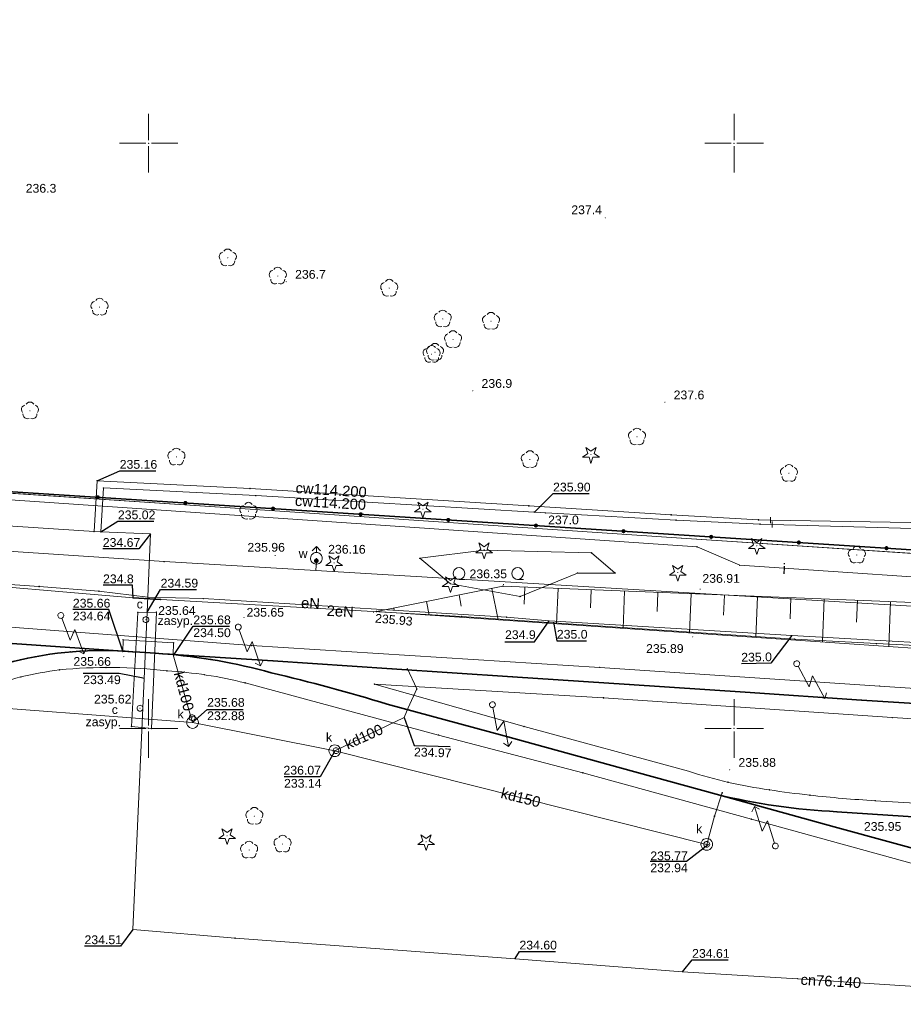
# Model space of a CAD drawing. Header units: metres. Extents: x 6603648 to 6604252, y 5739748 to 5740166.
# Tile 68 of 98: x 6603889 to 6603964, y 5740076 to 5740161. Entities that reach past the tile are written whole.
import ezdxf
from ezdxf.enums import TextEntityAlignment as Align

# ---------------------------------------------------------------- set-up
doc = ezdxf.new("R2010")
doc.units = ezdxf.units.M
doc.header["$PDSIZE"] = 0.75
doc.linetypes.add('ARK_LIN', pattern=[50, 50, 0])
doc.layers.get('0').update_dxf_attribs({"color": 252, "linetype": 'CONTINUOUS'})
for name, color, linetype, lineweight in [('GEPPGD', 252, 'CONTINUOUS', 18), ('GESDZI', 252, 'CONTINUOUS', 18), ('GESUZY', 252, 'CONTINUOUS', 18), ('GSLKOG', 252, 'CONTINUOUS', 35), ('GSLKOU', 252, 'CONTINUOUS', 18), ('GSLTTR', 252, 'CONTINUOUS', 35), ('GSPPRB', 252, 'CONTINUOUS', 18), ('GSPRDI', 252, 'CONTINUOUS', 18), ('GSPRDL', 252, 'CONTINUOUS', 18), ('GSPWPN', 252, 'CONTINUOUS', 13), ('GSPWPN_O', 252, 'CONTINUOUS', 13), ('GSPWPS', 252, 'CONTINUOUS', 13), ('GSPWPS_O', 252, 'CONTINUOUS', 13), ('GSSLZK', 252, 'CONTINUOUS', 18), ('GSSZSN', 252, 'CONTINUOUS', 18), ('GULCNP', 252, 'CONTINUOUS', 18), ('GULCNP_O', 252, 'CONTINUOUS', 18), ('GULCWP', 252, 'CONTINUOUS', 18), ('GULCWP_O', 252, 'CONTINUOUS', 18), ('GULENN', 252, 'CONTINUOUS', 18), ('GULENN_O', 252, 'CONTINUOUS', 18), ('GULEOR', 252, 'CONTINUOUS', 35), ('GULIPR', 252, 'CONTINUOUS', 18), ('GULIPR_O', 252, 'CONTINUOUS', 18), ('GULKDP', 252, 'CONTINUOUS', 18), ('GULKDP_O', 252, 'CONTINUOUS', 18), ('GULWOP', 252, 'CONTINUOUS', 18), ('GUPCWZ', 252, 'CONTINUOUS', 18), ('GUPCWZ_O', 252, 'CONTINUOUS', 18), ('GUPCZC', 252, 'CONTINUOUS', 18), ('GUPISL', 252, 'CONTINUOUS', 18), ('GUPKSD', 252, 'CONTINUOUS', 18), ('GUPKWZ', 252, 'CONTINUOUS', 18), ('GUPKWZ_O', 252, 'CONTINUOUS', 18), ('GUPWDT', 252, 'CONTINUOUS', 18), ('GUSIKP', 252, 'CONTINUOUS', 18), ('PKT_ARK', 252, 'ARK_LIN', 18)]:
    doc.layers.add(name, color=color, linetype=linetype, lineweight=lineweight)
for name, color, linetype in [('GUPCSH', 252, 'CONTINUOUS'), ('GUPCSH_O', 252, 'CONTINUOUS'), ('GUPESH', 252, 'CONTINUOUS'), ('GUPESH_O', 252, 'CONTINUOUS'), ('GUPKSH', 252, 'CONTINUOUS'), ('GUPKSH_O', 252, 'CONTINUOUS'), ('GUPWSH', 252, 'CONTINUOUS'), ('GUPWSH_O', 252, 'CONTINUOUS'), ('GUPWZA', 252, 'CONTINUOUS'), ('GUPWZA_O', 252, 'CONTINUOUS'), ('GUPZSH', 252, 'CONTINUOUS')]:
    doc.layers.add(name, color=color, linetype=linetype)
doc.styles.add('Arial', font='arial.ttf')

# ---------------------------------------------------------------- blocks, each defined once
blk = doc.blocks.new('GSPPRB0')
blk.add_lwpolyline([(-0.007955, 0.0225), (0.007955, 0.0225), (0.0225, 0.007955), (0.0225, -0.007955), (0.007955, -0.0225), (-0.007955, -0.0225), (-0.0225, -0.007955), (-0.0225, 0.007955)], close=True)
blk = doc.blocks.new('GSPWPS1')
blk.add_hatch(color=256).paths.add_polyline_path([(0, 0.045), (-0.011647, 0.043467), (-0.0225, 0.038971), (-0.03182, 0.03182), (-0.038971, 0.0225), (-0.043467, 0.011647), (-0.045, 0), (-0.043467, -0.011647), (-0.038971, -0.0225), (-0.03182, -0.03182), (-0.0225, -0.038971), (-0.011647, -0.043467), (0, -0.045), (0.011647, -0.043467), (0.0225, -0.038971), (0.03182, -0.03182), (0.038971, -0.0225), (0.043467, -0.011647), (0.045, 0), (0.043467, 0.011647), (0.038971, 0.0225), (0.03182, 0.03182), (0.0225, 0.038971), (0.011647, 0.043467)])
blk = doc.blocks.new('GUPISL1_5')
for points in [[(3.396745, 1.05234), (3.75, 0.7), (3.396745, 0.34766)], [(0.25, 0), (2.25, 0), (1.55, 0.7), (3.75, 0.7)]]:
    blk.add_lwpolyline(points)
blk.add_lwpolyline([(0.25, 0), (0.241481, -0.064705), (0.216506, -0.125), (0.176777, -0.176777), (0.125, -0.216506), (0.064705, -0.241481), (0, -0.25), (-0.064705, -0.241481), (-0.125, -0.216506), (-0.176777, -0.176777), (-0.216506, -0.125), (-0.241481, -0.064705), (-0.25, 0), (-0.241481, 0.064705), (-0.216506, 0.125), (-0.176777, 0.176777), (-0.125, 0.216506), (-0.064705, 0.241481), (0, 0.25), (0.064705, 0.241481), (0.125, 0.216506), (0.176777, 0.176777), (0.216506, 0.125), (0.241481, 0.064705)], close=True)
blk = doc.blocks.new('GUPCWZ1_1')
blk.add_lwpolyline([(0.25, 0), (0.241481, -0.064705), (0.216506, -0.125), (0.176777, -0.176777), (0.125, -0.216506), (0.064705, -0.241481), (0, -0.25), (-0.064705, -0.241481), (-0.125, -0.216506), (-0.176777, -0.176777), (-0.216506, -0.125), (-0.241481, -0.064705), (-0.25, 0), (-0.241481, 0.064705), (-0.216506, 0.125), (-0.176777, 0.176777), (-0.125, 0.216506), (-0.064705, 0.241481), (0, 0.25), (0.064705, 0.241481), (0.125, 0.216506), (0.176777, 0.176777), (0.216506, 0.125), (0.241481, 0.064705)], close=True)
blk = doc.blocks.new('GUPESH1')
blk.add_hatch(color=256).paths.add_polyline_path([(0, 0.045), (-0.011647, 0.043467), (-0.0225, 0.038971), (-0.03182, 0.03182), (-0.038971, 0.0225), (-0.043467, 0.011647), (-0.045, 0), (-0.043467, -0.011647), (-0.038971, -0.0225), (-0.03182, -0.03182), (-0.0225, -0.038971), (-0.011647, -0.043467), (0, -0.045), (0.011647, -0.043467), (0.0225, -0.038971), (0.03182, -0.03182), (0.038971, -0.0225), (0.043467, -0.011647), (0.045, 0), (0.043467, 0.011647), (0.038971, 0.0225), (0.03182, 0.03182), (0.0225, 0.038971), (0.011647, 0.043467)])
blk = doc.blocks.new('GUPKSH1')
blk.add_hatch(color=256).paths.add_polyline_path([(0, 0.045), (-0.011647, 0.043467), (-0.0225, 0.038971), (-0.03182, 0.03182), (-0.038971, 0.0225), (-0.043467, 0.011647), (-0.045, 0), (-0.043467, -0.011647), (-0.038971, -0.0225), (-0.03182, -0.03182), (-0.0225, -0.038971), (-0.011647, -0.043467), (0, -0.045), (0.011647, -0.043467), (0.0225, -0.038971), (0.03182, -0.03182), (0.038971, -0.0225), (0.043467, -0.011647), (0.045, 0), (0.043467, 0.011647), (0.038971, 0.0225), (0.03182, 0.03182), (0.0225, 0.038971), (0.011647, 0.043467)])
blk = doc.blocks.new('GUPWDT1')
blk.add_lwpolyline([(0.5, 0), (0.492404, -0.086824), (0.469846, -0.17101), (0.433013, -0.25), (0.383022, -0.321394), (0.321394, -0.383022), (0.25, -0.433013), (0.17101, -0.469846), (0.086824, -0.492404), (0, -0.5), (-0.086824, -0.492404), (-0.17101, -0.469846), (-0.25, -0.433013), (-0.32743, -0.377875), (-0.393027, -0.309079), (-0.444418, -0.229113), (-0.479746, -0.140866), (-0.497736, -0.047528), (-0.497736, 0.047528), (-0.479746, 0.140866), (-0.444418, 0.229113), (-0.393027, 0.309079), (-0.32743, 0.377875), (-0.25, 0.433013), (-0.163534, 0.4725), (-0.071157, 0.494911), (0.023791, 0.499434), (0.117879, 0.485906), (0.207708, 0.454816), (0.290028, 0.407288), (0.361867, 0.34504), (0.420627, 0.27032), (0.464184, 0.185831), (0.490964, 0.094626)], close=True)
for points in [[(0.5, 0), (1, 0)], [(0.646447, 0.353553), (1, 0), (0.646447, -0.353553)]]:
    blk.add_lwpolyline(points)
blk = doc.blocks.new('GUPWZA1')
blk.add_hatch(color=256).paths.add_polyline_path([(0, 0.2), (-0.051764, 0.193185), (-0.1, 0.173205), (-0.141421, 0.141421), (-0.173205, 0.1), (-0.193185, 0.051764), (-0.2, 0), (-0.193185, -0.051764), (-0.173205, -0.1), (-0.141421, -0.141421), (-0.1, -0.173205), (-0.051764, -0.193185), (0, -0.2), (0.051764, -0.193185), (0.1, -0.173205), (0.141421, -0.141421), (0.173205, -0.1), (0.193185, -0.051764), (0.2, 0), (0.193185, 0.051764), (0.173205, 0.1), (0.141421, 0.141421), (0.1, 0.173205), (0.051764, 0.193185)])
blk = doc.blocks.new('GUPKWZ1_1')
blk.add_lwpolyline([(0.25, 0), (0.241481, -0.064705), (0.216506, -0.125), (0.176777, -0.176777), (0.125, -0.216506), (0.064705, -0.241481), (0, -0.25), (-0.064705, -0.241481), (-0.125, -0.216506), (-0.176777, -0.176777), (-0.216506, -0.125), (-0.241481, -0.064705), (-0.25, 0), (-0.241481, 0.064705), (-0.216506, 0.125), (-0.176777, 0.176777), (-0.125, 0.216506), (-0.064705, 0.241481), (0, 0.25), (0.064705, 0.241481), (0.125, 0.216506), (0.176777, 0.176777), (0.216506, 0.125), (0.241481, 0.064705)], close=True)
blk = doc.blocks.new('GUPKSD1_1')
blk.add_lwpolyline([(0.5, 0), (0.482963, -0.12941), (0.433013, -0.25), (0.353553, -0.353553), (0.25, -0.433013), (0.12941, -0.482963), (0, -0.5), (-0.12941, -0.482963), (-0.25, -0.433013), (-0.353553, -0.353553), (-0.433013, -0.25), (-0.482963, -0.12941), (-0.5, 0), (-0.482963, 0.12941), (-0.433013, 0.25), (-0.353553, 0.353553), (-0.25, 0.433013), (-0.12941, 0.482963), (0, 0.5), (0.12941, 0.482963), (0.25, 0.433013), (0.353553, 0.353553), (0.433013, 0.25), (0.482963, 0.12941)], close=True)
blk = doc.blocks.new('GSPRDL1')
blk.add_hatch(color=256).paths.add_polyline_path([(-0.045, 0), (-0.042798, -0.013906), (-0.036406, -0.02645), (-0.02645, -0.036406), (-0.013906, -0.042798), (0, -0.045), (0.013906, -0.042798), (0.02645, -0.036406), (0.036406, -0.02645), (0.042798, -0.013906), (0.045, 0), (0.042798, 0.013906), (0.036406, 0.02645), (0.02645, 0.036406), (0.013906, 0.042798), (0, 0.045), (-0.013906, 0.042798), (-0.02645, 0.036406), (-0.036406, 0.02645), (-0.042798, 0.013906)])
for points in [[(-0.646351, 0.068773), (-0.677512, 0.194901), (-0.663766, 0.324092), (-0.606763, 0.440839), (-0.513345, 0.531129), (-0.394725, 0.584125), (-0.265141, 0.593465)], [(-0.134326, 0.635969), (-0.024001, 0.70458), (0.103115, 0.731429), (0.231763, 0.713292), (0.346501, 0.652348), (0.433559, 0.55591), (0.482485, 0.435555)], [(0.563333, 0.324277), (0.662679, 0.240553), (0.727494, 0.127956), (0.75, 0), (0.727494, -0.127956), (0.662679, -0.240553), (0.563333, -0.324277)], [(-0.265141, -0.593465), (-0.394725, -0.584125), (-0.513345, -0.531129), (-0.606763, -0.440839), (-0.663766, -0.324092), (-0.677512, -0.194901), (-0.646351, -0.068773)], [(0.482485, -0.435555), (0.433559, -0.55591), (0.346501, -0.652348), (0.231763, -0.713292), (0.103115, -0.731429), (-0.024001, -0.70458), (-0.134326, -0.635969)]]:
    blk.add_lwpolyline(points)
blk = doc.blocks.new('GSPRDI1')
blk.add_hatch(color=256).paths.add_polyline_path([(-0.045, 0), (-0.042798, -0.013906), (-0.036406, -0.02645), (-0.02645, -0.036406), (-0.013906, -0.042798), (0, -0.045), (0.013906, -0.042798), (0.02645, -0.036406), (0.036406, -0.02645), (0.042798, -0.013906), (0.045, 0), (0.042798, 0.013906), (0.036406, 0.02645), (0.02645, 0.036406), (0.013906, 0.042798), (0, 0.045), (-0.013906, 0.042798), (-0.02645, 0.036406), (-0.036406, 0.02645), (-0.042798, 0.013906)])
blk.add_lwpolyline([(0.088531, -0.272471), (-0.231778, -0.713338), (-0.231778, -0.168396), (-0.750048, 0), (-0.231778, 0.168396), (-0.231778, 0.713338), (0.088531, 0.272471), (0.606801, 0.440867), (0.286493, 0), (0.606801, -0.440867)], close=True)
blk = doc.blocks.new('GUPCSH1')
blk.add_hatch(color=256).paths.add_polyline_path([(0, 0.045), (-0.011647, 0.043467), (-0.0225, 0.038971), (-0.03182, 0.03182), (-0.038971, 0.0225), (-0.043467, 0.011647), (-0.045, 0), (-0.043467, -0.011647), (-0.038971, -0.0225), (-0.03182, -0.03182), (-0.0225, -0.038971), (-0.011647, -0.043467), (0, -0.045), (0.011647, -0.043467), (0.0225, -0.038971), (0.03182, -0.03182), (0.038971, -0.0225), (0.043467, -0.011647), (0.045, 0), (0.043467, 0.011647), (0.038971, 0.0225), (0.03182, 0.03182), (0.0225, 0.038971), (0.011647, 0.043467)])
blk = doc.blocks.new('GSPWPN1')
blk.add_hatch(color=256).paths.add_polyline_path([(0, 0.045), (-0.011647, 0.043467), (-0.0225, 0.038971), (-0.03182, 0.03182), (-0.038971, 0.0225), (-0.043467, 0.011647), (-0.045, 0), (-0.043467, -0.011647), (-0.038971, -0.0225), (-0.03182, -0.03182), (-0.0225, -0.038971), (-0.011647, -0.043467), (0, -0.045), (0.011647, -0.043467), (0.0225, -0.038971), (0.03182, -0.03182), (0.038971, -0.0225), (0.043467, -0.011647), (0.045, 0), (0.043467, 0.011647), (0.038971, 0.0225), (0.03182, 0.03182), (0.0225, 0.038971), (0.011647, 0.043467)])
blk = doc.blocks.new('GEPPGD1_2')
blk.add_hatch(color=256).paths.add_polyline_path([(-0.045, 0), (-0.042798, -0.013906), (-0.036406, -0.02645), (-0.02645, -0.036406), (-0.013906, -0.042798), (0, -0.045), (0.013906, -0.042798), (0.02645, -0.036406), (0.036406, -0.02645), (0.042798, -0.013906), (0.045, 0), (0.042798, 0.013906), (0.036406, 0.02645), (0.02645, 0.036406), (0.013906, 0.042798), (0, 0.045), (-0.013906, 0.042798), (-0.02645, 0.036406), (-0.036406, 0.02645), (-0.042798, 0.013906)])
blk = doc.blocks.new('GUPZSH1')
blk.add_hatch(color=256).paths.add_polyline_path([(0, 0.045), (-0.011647, 0.043467), (-0.0225, 0.038971), (-0.03182, 0.03182), (-0.038971, 0.0225), (-0.043467, 0.011647), (-0.045, 0), (-0.043467, -0.011647), (-0.038971, -0.0225), (-0.03182, -0.03182), (-0.0225, -0.038971), (-0.011647, -0.043467), (0, -0.045), (0.011647, -0.043467), (0.0225, -0.038971), (0.03182, -0.03182), (0.038971, -0.0225), (0.043467, -0.011647), (0.045, 0), (0.043467, 0.011647), (0.038971, 0.0225), (0.03182, 0.03182), (0.0225, 0.038971), (0.011647, 0.043467)])
blk = doc.blocks.new('GUPWSH1')
blk.add_hatch(color=256).paths.add_polyline_path([(0, 0.045), (-0.011647, 0.043467), (-0.0225, 0.038971), (-0.03182, 0.03182), (-0.038971, 0.0225), (-0.043467, 0.011647), (-0.045, 0), (-0.043467, -0.011647), (-0.038971, -0.0225), (-0.03182, -0.03182), (-0.0225, -0.038971), (-0.011647, -0.043467), (0, -0.045), (0.011647, -0.043467), (0.0225, -0.038971), (0.03182, -0.03182), (0.038971, -0.0225), (0.043467, -0.011647), (0.045, 0), (0.043467, 0.011647), (0.038971, 0.0225), (0.03182, 0.03182), (0.0225, 0.038971), (0.011647, 0.043467)])
blk = doc.blocks.new('GUPCZC1')
blk.add_lwpolyline([(0, 0.25), (0, -0.25)])
blk = doc.blocks.new('GSLKOG2')
blk.add_hatch(color=256).paths.add_polyline_path([(0, 0.175), (-0.045293, 0.169037), (-0.0875, 0.151554), (-0.123744, 0.123744), (-0.151554, 0.0875), (-0.169037, 0.045293), (-0.175, 0), (-0.169037, -0.045293), (-0.151554, -0.0875), (-0.123744, -0.123744), (-0.0875, -0.151554), (-0.045293, -0.169037), (0, -0.175), (0.045293, -0.169037), (0.0875, -0.151554), (0.123744, -0.123744), (0.151554, -0.0875), (0.169037, -0.045293), (0.175, 0), (0.169037, 0.045293), (0.151554, 0.0875), (0.123744, 0.123744), (0.0875, 0.151554), (0.045293, 0.169037)])
blk = doc.blocks.new('GSSLZK1')
blk.add_lwpolyline([(0.5, 0), (0.475528, -0.154508), (0.404508, -0.293893), (0.293893, -0.404508), (0.154508, -0.475528), (0, -0.5), (-0.154508, -0.475528), (-0.293893, -0.404508), (-0.404508, -0.293893), (-0.475528, -0.154508), (-0.5, 0), (-0.475528, 0.154508), (-0.404508, 0.293893), (-0.293893, 0.404508), (-0.154508, 0.475528), (0, 0.5), (0.154508, 0.475528), (0.293893, 0.404508), (0.404508, 0.293893), (0.475528, 0.154508)], close=True)
blk.add_lwpolyline([(-0.5, 0), (-0.5, -0.5)])
blk = doc.blocks.new('ASS_SYM', base_point=(826.5, 303.25))
at = {"layer": 'PKT_ARK'}
for p, q in [((826.5, 303.5), (826.5, 305.75)), ((826.25, 303.25), (824, 303.25)), ((826.5, 303), (826.5, 300.75)), ((826.75, 303.25), (829, 303.25))]:
    blk.add_line(p, q, dxfattribs=at)
blk.add_point((826.5, 303.25), dxfattribs=at)
blk.add_point((826.5, 303.25), dxfattribs=at)

msp = doc.modelspace()

# ---------------------------------------------------------------- linework, layer by layer
at = {"layer": 'GESDZI'}
for p, q in [((6603870.28, 5740121.29), (6603907.39, 5740118.81)), ((6603907.39, 5740118.81), (6603945.5, 5740116.26)), ((6603945.5, 5740116.26), (6603974.25, 5740114.35))]:
    msp.add_line(p, q, dxfattribs=at)
msp.add_lwpolyline([(6603967.36, 5740144.898), (6603974.25, 5740114.35), (6603945.5, 5740116.26), (6603907.39, 5740118.81), (6603870.28, 5740121.29), (6603812.44, 5740125.15), (6603802.42, 5740125.83), (6603751.71, 5740129.25), (6603733.38, 5740130.47), (6603718.41, 5740131.44), (6603715.21, 5740131.65), (6603705.45, 5740125.02), (6603703.24, 5740124.01), (6603702.62, 5740123.39), (6603701.36, 5740122.17), (6603704.324, 5740160.549)], dxfattribs=at)
at = {"layer": 'GESUZY'}
for points in [[(6603967.36, 5740144.898), (6603974.25, 5740114.35), (6603945.5, 5740116.26), (6603907.39, 5740118.81), (6603870.28, 5740121.29), (6603812.44, 5740125.15), (6603802.42, 5740125.83), (6603751.71, 5740129.25), (6603752.5, 5740141.56), (6603703.109, 5740144.81), (6603704.324, 5740160.549)], [(6603701.42, 5739966.51), (6603692.92, 5740008.31), (6603701.36, 5740122.17), (6603702.62, 5740123.39), (6603703.24, 5740124.01), (6603705.45, 5740125.02), (6603715.21, 5740131.65), (6603718.41, 5740131.44), (6603733.38, 5740130.47), (6603751.71, 5740129.25), (6603802.42, 5740125.83), (6603812.44, 5740125.15), (6603870.28, 5740121.29), (6603907.39, 5740118.81), (6603945.5, 5740116.26), (6603974.25, 5740114.35), (6604018.05, 5740111.43), (6604045.72, 5740109.58), (6604090.22, 5740106.61)]]:
    msp.add_lwpolyline(points, dxfattribs=at)
at = {"layer": 'GSLKOG'}
msp.add_lwpolyline([(6603812.465, 5740125.198), (6603839.367, 5740123.387), (6603974.4, 5740114.67)], dxfattribs=at)
at = {"layer": 'GSLKOU'}
for points in [[(6603908.799, 5740107.095), (6603888.224, 5740108.643)], [(6603938.523, 5740105.22), (6603908.799, 5740107.095)], [(6603962.441, 5740103.629), (6603938.523, 5740105.22)], [(6603924.756, 5740099.443), (6603908.243, 5740103.893)], [(6603932.063, 5740100.17), (6603919.288, 5740103.784)], [(6603938.856, 5740102.616), (6603919.288, 5740103.784)], [(6603962.441, 5740103.629), (6603988.732, 5740101.866)], [(6603963.515, 5740100.93), (6603938.856, 5740102.616)], [(6603963.515, 5740100.93), (6603989.644, 5740099.283)], [(6603932.063, 5740100.17), (6603946.103, 5740096.35)], [(6603937.084, 5740096.22), (6603924.756, 5740099.443)], [(6603951.476, 5740092.247), (6603937.084, 5740096.22)], [(6603975.746, 5740093.024), (6603962.047, 5740093.829)], [(6603966.975, 5740087.987), (6603951.476, 5740092.247)]]:
    msp.add_lwpolyline(points, dxfattribs=at)
for points in [[(6603889.079, 5740104.399, -0.029423), (6603892.388, 5740105.006)], [(6603892.388, 5740105.006, -0.05391), (6603901.561, 5740104.929)], [(6603901.561, 5740104.929, -0.046845), (6603908.243, 5740103.893)], [(6603885.73, 5740103.292, -0.035357), (6603889.079, 5740104.399)], [(6603953.016, 5740094.759, -0.04515), (6603946.103, 5740096.35)], [(6603956.466, 5740094.308, -0.012726), (6603953.016, 5740094.759)], [(6603962.047, 5740093.829, -0.013725), (6603956.466, 5740094.308)]]:
    msp.add_lwpolyline(points, format="xyb", dxfattribs=at)
at = {"layer": 'GSLTTR'}
msp.add_lwpolyline([(6604010.94, 5740099.16), (6604000.91, 5740099.83), (6603990.96, 5740100.46), (6603980.88, 5740101.13), (6603970.9, 5740101.78), (6603960.88, 5740102.43), (6603950.96, 5740103.09), (6603941.05, 5740103.76), (6603931.09, 5740104.41), (6603920.78, 5740105.1), (6603910.62, 5740105.78), (6603901.19, 5740106.39), (6603900.56, 5740106.44), (6603899.24, 5740106.53), (6603898.63, 5740106.56), (6603886.67, 5740107.38)], dxfattribs=at)
for points in [[(6603841.3, 5740036.91), (6603842.98, 5740039.4), (6603847.41, 5740046.02), (6603855.65, 5740058.35, 0.046612), (6603868.03, 5740084.57, -0.047653), (6603872.19, 5740092.58, -0.012001), (6603873.52, 5740094.5, -0.0191), (6603875.23, 5740096.71, -0.020185), (6603876.84, 5740098.51, -0.02508), (6603879.11, 5740100.62, -0.015352), (6603880.66, 5740101.84, -0.037262), (6603883.46, 5740103.69, -0.022236), (6603885.21, 5740104.57, -0.035898), (6603888.42, 5740105.72, -0.082806), (6603898.63, 5740106.56)], [(6604007.7, 5740081.35), (6604005.47, 5740081.53), (6603996.92, 5740082.13, -0.048026), (6603986.81, 5740083.91), (6603977.88, 5740086.3), (6603968.02, 5740089.01), (6603958.55, 5740091.61), (6603948.47, 5740094.38), (6603940.4, 5740096.61), (6603930.37, 5740099.36), (6603920.36, 5740102.09, 0.015619), (6603910.47, 5740104.76, 0.048143), (6603901.19, 5740106.39)], [(6603948.47, 5740094.38, 0.046781), (6603958.79, 5740092.89), (6603968.79, 5740092.22), (6603978.81, 5740091.55), (6603988.08, 5740090.96), (6603998.06, 5740090.31), (6604006.29, 5740089.76), (6604008.24, 5740089.63)]]:
    msp.add_lwpolyline(points, format="xyb", dxfattribs=at)
at = {"layer": 'GSSLZK'}
msp.add_lwpolyline([(6603923.17, 5740114.54), (6603925.79, 5740112.36), (6603931.73, 5740111.27), (6603936.63, 5740113.28), (6603939.85, 5740113.28), (6603937.83, 5740115.01), (6603928.65, 5740115.24)], close=True, dxfattribs=at)
at = {"layer": 'GSSZSN'}
for points in [[(6604054.777, 5740100.339), (6604036.908, 5740101.601), (6604035.131, 5740101.786), (6604019.058, 5740103.404), (6604011.083, 5740103.953), (6603972.748, 5740106.356), (6603919.454, 5740109.989), (6603930.263, 5740112.156), (6603973.187, 5740110.436), (6604010.682, 5740109.117), (6604019.156, 5740108.477), (6604034.94, 5740106.993), (6604037.319, 5740106.665), (6604055.196, 5740105.081)], [(6603926.513, 5740111.404), (6603926.706, 5740110.443)], [(6603929.301, 5740111.963), (6603929.839, 5740109.281)], [(6603932.124, 5740112.082), (6603932.064, 5740110.608)], [(6603934.964, 5740111.968), (6603934.843, 5740108.94)], [(6603937.805, 5740111.854), (6603937.743, 5740110.3)], [(6603940.646, 5740111.74), (6603940.519, 5740108.553)], [(6603943.487, 5740111.626), (6603943.422, 5740109.993)], [(6603946.328, 5740111.512), (6603946.194, 5740108.166)], [(6603949.169, 5740111.398), (6603949.1, 5740109.686)], [(6603952.01, 5740111.285), (6603951.87, 5740107.779)], [(6603923.726, 5740110.846), (6603923.959, 5740109.682)], [(6603954.851, 5740111.171), (6603954.779, 5740109.378)], [(6603957.692, 5740111.057), (6603957.545, 5740107.393)], [(6603960.533, 5740110.943), (6603960.458, 5740109.071)], [(6603963.374, 5740110.829), (6603963.22, 5740107.006)], [(6603920.938, 5740110.287), (6603920.978, 5740110.084)]]:
    msp.add_lwpolyline(points, dxfattribs=at)
at = {"layer": 'GULCNP'}
for points in [[(6603825.72, 5740123.276), (6603832.006, 5740122.854), (6603831.665, 5740117.031), (6603837.975, 5740116.638), (6603838.424, 5740120.568), (6603895.338, 5740116.836), (6603895.913, 5740116.806)], [(6603895.913, 5740116.806), (6603900.146, 5740116.643), (6603899.869, 5740109.935), (6603898.644, 5740082.827), (6603907.39, 5740082.092), (6603931.311, 5740080.311), (6603945.585, 5740079.208), (6603955.43, 5740078.624), (6603980.77, 5740076.951), (6603981.102, 5740079.838), (6603983.666, 5740079.68), (6603983.605, 5740076.728), (6603992.57, 5740076.067)]]:
    msp.add_lwpolyline(points, dxfattribs=at)
at = {"layer": 'GULCWP'}
msp.add_line((6603953.26, 5740117.42), (6603965.2, 5740117.09), dxfattribs=at)
for points in [[(6603953.11, 5740117.79), (6603965.03, 5740117.61), (6603970.03, 5740118.07), (6603977.07, 5740119.47), (6603974.17, 5740131.99), (6603971.5, 5740143.71), (6603971.286, 5740144.636)], [(6603895.338, 5740116.836), (6603895.61, 5740121.17), (6603908.66, 5740120.5), (6603932.48, 5740119.02), (6603944.62, 5740118.26), (6603952.08, 5740117.83), (6603953.11, 5740117.79)], [(6603895.913, 5740116.806), (6603896.15, 5740120.55), (6603909.15, 5740119.89), (6603932.92, 5740118.49), (6603945.05, 5740117.79), (6603952.23, 5740117.45), (6603953.26, 5740117.42)]]:
    msp.add_lwpolyline(points, dxfattribs=at)
at = {"layer": 'GULENN'}
for points in [[(6603810.946, 5740085.73), (6603811.799, 5740096.541), (6603813.346, 5740116.154), (6603813.988, 5740117.067), (6603857.361, 5740114.396), (6603890.659, 5740112.124), (6603895.753, 5740111.734), (6603899.945, 5740111.208), (6603904.668, 5740111.093), (6603930.574, 5740109.507), (6603934.213, 5740109.185), (6603954.933, 5740107.94), (6603974.098, 5740106.873), (6603975.544, 5740106.112), (6603975.875, 5740104.089)], [(6603881.31, 5740112.64), (6603898.67, 5740111.16), (6603901.03, 5740111.02), (6603926.73, 5740109.57), (6603934.59, 5740109.04), (6603955.18, 5740107.64), (6603962.16, 5740107.25), (6603974.49, 5740106.64), (6603975.55, 5740105.67), (6603975.914, 5740104.189)]]:
    msp.add_lwpolyline(points, dxfattribs=at)
at = {"layer": 'GULEOR'}
msp.add_lwpolyline([(6603898.67, 5740111.16), (6603901.03, 5740111.02)], dxfattribs=at)
at = {"layer": 'GULIPR'}
msp.add_lwpolyline([(6603968.619, 5740144.814), (6603975.25, 5740116.21), (6603975.36, 5740113.47), (6603975.12, 5740112.55), (6603973.98, 5740112.37), (6603950.48, 5740113.94), (6603946.84, 5740115.52), (6603849.45, 5740122.18), (6603848.6, 5740122), (6603848.27, 5740121.27), (6603845.59, 5740105.6), (6603845.42, 5740103.94), (6603844.83, 5740102.79), (6603829.34, 5740084.41), (6603811.06, 5740057.99), (6603764.25, 5739988.16), (6603763.98, 5739987.31), (6603764.04, 5739986.41), (6603764.26, 5739984.35), (6603764.21, 5739983.52), (6603763.9, 5739982.8), (6603750.78, 5739962.8)], dxfattribs=at)
at = {"layer": 'GULKDP'}
for points in [[(6603903.75, 5740100.512), (6603902.084, 5740106.28), (6603902.133, 5740107.311), (6603897.817, 5740107.585), (6603897.788, 5740106.554)], [(6603947.669, 5740090.1), (6603915.897, 5740098.102), (6603903.75, 5740100.512), (6603881.271, 5740102.232), (6603850.971, 5740104.375), (6603830.865, 5740105.848), (6603814.503, 5740080.605)], [(6603922.071, 5740105.151), (6603922.907, 5740103.377), (6603922.159, 5740101.752), (6603921.816, 5740100.925), (6603915.897, 5740098.102)], [(6603948.991, 5740094.508), (6603948.331, 5740092.504), (6603947.669, 5740090.1)]]:
    msp.add_lwpolyline(points, dxfattribs=at)
at = {"layer": 'GULWOP'}
for points in [[(6603978.95, 5740109.49), (6603977.5, 5740109.7), (6603977.24, 5740109.7), (6603976.97, 5740109.64), (6603976.54, 5740109.7), (6603976.29, 5740109.7), (6603974.73, 5740109.89), (6603914.28, 5740113.485), (6603901.324, 5740114.257), (6603814.9, 5740119.98), (6603813.944, 5740120.047), (6603760.741, 5740122.81)], [(6603914.28, 5740113.485), (6603914.325, 5740114.327), (6603914.328, 5740114.537)]]:
    msp.add_lwpolyline(points, dxfattribs=at)
at = {"layer": 'GUPCSH_O', "flags": 128}
for points in [[(6603895.675, 5740121.198), (6603897.532, 5740122.016), (6603900.612, 5740122.016)], [(6603932.921, 5740118.453), (6603934.544, 5740120.074), (6603937.624, 5740120.074)], [(6603895.913, 5740116.789), (6603897.376, 5740117.702), (6603900.456, 5740117.702)], [(6603900.146, 5740116.643), (6603899.166, 5740115.344), (6603896.086, 5740115.344)], [(6603899.869, 5740109.935), (6603901.023, 5740111.87), (6603904.103, 5740111.87)], [(6603899.538, 5740104.289), (6603897.497, 5740104.712), (6603894.417, 5740104.712)], [(6603898.644, 5740082.827), (6603897.605, 5740081.405), (6603894.525, 5740081.405)], [(6603931.311, 5740080.342), (6603931.671, 5740080.95), (6603934.751, 5740080.95)], [(6603945.585, 5740079.208), (6603946.417, 5740080.239), (6603949.497, 5740080.239)]]:
    msp.add_lwpolyline(points, dxfattribs=at)
at = {"layer": 'GUPESH_O', "flags": 128}
for points in [[(6603898.679, 5740111.153), (6603898.626, 5740112.235), (6603896.106, 5740112.235)], [(6603932.945, 5740107.413), (6603934.213, 5740109.185)], [(6603934.585, 5740109.069), (6603934.865, 5740107.5), (6603937.385, 5740107.5)], [(6603954.933, 5740107.94), (6603953.142, 5740105.579), (6603950.622, 5740105.53)], [(6603930.425, 5740107.413), (6603930.425, 5740107.413), (6603932.945, 5740107.413)]]:
    msp.add_lwpolyline(points, dxfattribs=at)
at = {"layer": 'GUPKSH_O', "flags": 128}
for points in [[(6603897.824, 5740106.523), (6603896.61, 5740110.155), (6603893.53, 5740110.155)], [(6603902.115, 5740106.236), (6603903.814, 5740108.73), (6603906.894, 5740108.73)], [(6603903.75, 5740100.512), (6603904.999, 5740101.635), (6603908.079, 5740101.635)], [(6603921.816, 5740100.925), (6603922.681, 5740098.541), (6603925.76, 5740098.454)], [(6603915.918, 5740098.112), (6603914.644, 5740095.863), (6603911.564, 5740095.863)], [(6603947.806, 5740090.103), (6603945.926, 5740088.647), (6603942.846, 5740088.647)]]:
    msp.add_lwpolyline(points, dxfattribs=at)
at = {"layer": 'GUSIKP'}
msp.add_lwpolyline([(6603898.534, 5740100.175), (6603900.249, 5740100.005), (6603900.661, 5740109.951), (6603899.072, 5740109.919)], close=True, dxfattribs=at)

# ---------------------------------------------------------------- block references
at = {"layer": 'GEPPGD', "rotation": 90}
for p in [(6603907.39, 5740118.81), (6603945.5, 5740116.26)]:
    msp.add_blockref('GEPPGD1_2', p, dxfattribs=at)
at = {"layer": 'GSLKOG', "rotation": 356.3065486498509}
for p in [(6603895.657, 5740119.753), (6603895.657, 5740119.753), (6603903.141, 5740119.27), (6603903.141, 5740119.27), (6603910.626, 5740118.787), (6603910.626, 5740118.787), (6603918.11, 5740118.304), (6603918.11, 5740118.304), (6603925.595, 5740117.82), (6603925.595, 5740117.82), (6603933.079, 5740117.337), (6603933.079, 5740117.337), (6603940.563, 5740116.854), (6603940.563, 5740116.854), (6603948.048, 5740116.371), (6603948.048, 5740116.371), (6603955.532, 5740115.888), (6603955.532, 5740115.888), (6603963.017, 5740115.405), (6603963.017, 5740115.405)]:
    msp.add_blockref('GSLKOG2', p, dxfattribs=at)
at = {"layer": 'GSPPRB', "rotation": 90}
for p in [(6603895.61, 5740121.17), (6603896.15, 5740120.55), (6603908.66, 5740120.5), (6603909.15, 5740119.89), (6603932.48, 5740119.02), (6603932.92, 5740118.49), (6603944.62, 5740118.26), (6603945.05, 5740117.79), (6603952.08, 5740117.83), (6603952.23, 5740117.45), (6603895.338, 5740116.836), (6603895.913, 5740116.806), (6603946.84, 5740115.52), (6603928.65, 5740115.24), (6603937.83, 5740115.01), (6603901.324, 5740114.257), (6603923.17, 5740114.54), (6603950.48, 5740113.94), (6603936.63, 5740113.28), (6603939.85, 5740113.28), (6603890.659, 5740112.124), (6603930.263, 5740112.156), (6603895.753, 5740111.734), (6603931.73, 5740111.27), (6603898.67, 5740111.16), (6603899.945, 5740111.208), (6603901.03, 5740111.02), (6603904.668, 5740111.093), (6603899.072, 5740109.919), (6603900.661, 5740109.951), (6603919.454, 5740109.989), (6603926.73, 5740109.57), (6603930.574, 5740109.507), (6603934.59, 5740109.04), (6603897.817, 5740107.585), (6603902.133, 5740107.311), (6603908.799, 5740107.095), (6603955.18, 5740107.64), (6603962.16, 5740107.25), (6603893.34, 5740106.55), (6603898.63, 5740106.56), (6603899.24, 5740106.53), (6603900.56, 5740106.44), (6603901.19, 5740106.39), (6603905.33, 5740105.89), (6603910.62, 5740105.78), (6603892.388, 5740105.006), (6603896.374, 5740105.216), (6603901.561, 5740104.929), (6603904.759, 5740104.593), (6603910.47, 5740104.76), (6603920.78, 5740105.1), (6603938.523, 5740105.22), (6603889.079, 5740104.399), (6603908.243, 5740103.893), (6603919.288, 5740103.784), (6603931.09, 5740104.41), (6603941.05, 5740103.76), (6603922.907, 5740103.377), (6603950.96, 5740103.09), (6603962.441, 5740103.629), (6603920.36, 5740102.09), (6603938.856, 5740102.616), (6603960.88, 5740102.43), (6603963.515, 5740100.93), (6603898.534, 5740100.175), (6603900.249, 5740100.005), (6603932.063, 5740100.17), (6603924.756, 5740099.443), (6603930.37, 5740099.36), (6603937.084, 5740096.22), (6603940.4, 5740096.61), (6603949.483, 5740095.408), (6603948.991, 5740094.508), (6603953.016, 5740094.759), (6603948.47, 5740094.38), (6603956.466, 5740094.308), (6603962.047, 5740093.829), (6603953.69, 5740093.38), (6603958.79, 5740092.89), (6603948.331, 5740092.504), (6603951.476, 5740092.247), (6603958.55, 5740091.61), (6603907.39, 5740082.092), (6603955.43, 5740078.624)]:
    msp.add_blockref('GSPPRB0', p, dxfattribs=at)
at = {"layer": 'GSPRDI', "rotation": 90}
for p in [(6603937.78, 5740123.4), (6603923.429, 5740118.74), (6603928.65, 5740115.24), (6603951.94, 5740115.61), (6603915.84, 5740114.15), (6603945.19, 5740113.33), (6603925.79, 5740112.36), (6603906.7, 5740090.83), (6603923.699, 5740090.32)]:
    msp.add_blockref('GSPRDI1', p, dxfattribs=at)
at = {"layer": 'GSPRDL', "rotation": 90}
for p in [(6603906.76, 5740140.21), (6603911.03, 5740138.65), (6603920.55, 5740137.62), (6603895.807, 5740136), (6603925.12, 5740134.99), (6603929.24, 5740134.8), (6603926, 5740133.23), (6603924.17, 5740131.97), (6603924.46, 5740132.15), (6603889.863, 5740127.139), (6603941.71, 5740124.91), (6603902.375, 5740123.199), (6603932.56, 5740122.98), (6603954.69, 5740121.8), (6603908.53, 5740118.57), (6603960.486, 5740114.822), (6603909.03, 5740092.51), (6603908.58, 5740089.62), (6603911.44, 5740090.13)]:
    msp.add_blockref('GSPRDL1', p, dxfattribs=at)
at = {"layer": 'GSPWPN', "rotation": 90}
for p in [(6603939, 5740143.62), (6603911.76, 5740138.17), (6603927.68, 5740128.85), (6603944.09, 5740127.87), (6603933.88, 5740118.4)]:
    msp.add_blockref('GSPWPN1', p, dxfattribs=at)
at = {"layer": 'GSPWPS', "rotation": 90}
for p in [(6603910.812, 5740114.777), (6603930.309, 5740112.3), (6603947.11, 5740111.902), (6603919.205, 5740109.935), (6603908.145, 5740109.488), (6603946.469, 5740107.834), (6603897.892, 5740106.135), (6603949.623, 5740096.475)]:
    msp.add_blockref('GSPWPS1', p, dxfattribs=at)
at = {"layer": 'GSSLZK', "rotation": 90}
for p in [(6603926.51, 5740113.239), (6603931.51, 5740113.239)]:
    msp.add_blockref('GSSLZK1', p, dxfattribs=at)
at = {"layer": 'GUPCSH', "rotation": 90}
for p in [(6603895.61, 5740121.17), (6603932.92, 5740118.49), (6603895.913, 5740116.806), (6603900.146, 5740116.643), (6603899.869, 5740109.935), (6603899.763, 5740109.294), (6603899.538, 5740104.289), (6603899.265, 5740101.733), (6603898.644, 5740082.827), (6603907.39, 5740082.092), (6603931.311, 5740080.311), (6603945.585, 5740079.208), (6603955.43, 5740078.624)]:
    msp.add_blockref('GUPCSH1', p, dxfattribs=at)
at = {"layer": 'GUPCWZ', "rotation": 90}
for p in [(6603899.763, 5740109.294), (6603899.265, 5740101.733)]:
    msp.add_blockref('GUPCWZ1_1', p, dxfattribs=at)
at = {"layer": 'GUPCZC'}
for p in [(6603953.11, 5740117.79), (6603953.26, 5740117.42)]:
    msp.add_blockref('GUPCZC1', p, dxfattribs=at)
at = {"layer": 'GUPESH', "rotation": 90}
for p in [(6603899.945, 5740111.208), (6603898.67, 5740111.16), (6603904.668, 5740111.093), (6603934.213, 5740109.185), (6603934.59, 5740109.04), (6603954.933, 5740107.94)]:
    msp.add_blockref('GUPESH1', p, dxfattribs=at)
at = {"layer": 'GUPISL'}
for p, rotation in [((6603892.501, 5740109.658), 290.400089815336), ((6603907.659, 5740108.664), 289.3359873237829), ((6603955.358, 5740105.537), 298.1380930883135), ((6603929.362, 5740102.034), 280.3550125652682), ((6603953.527, 5740089.957), 107.2771993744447)]:
    msp.add_blockref('GUPISL1_5', p, dxfattribs=dict(at, rotation=rotation))
at = {"layer": 'GUPKSD', "rotation": 90}
for p in [(6603903.75, 5740100.512), (6603915.897, 5740098.102), (6603947.669, 5740090.1)]:
    msp.add_blockref('GUPKSD1_1', p, dxfattribs=at)
at = {"layer": 'GUPKSH', "rotation": 90}
for p in [(6603897.788, 5740106.554), (6603902.084, 5740106.28), (6603922.907, 5740103.377), (6603903.722, 5740100.922), (6603903.75, 5740100.512), (6603921.816, 5740100.925), (6603915.897, 5740098.102), (6603916.001, 5740098.107), (6603948.991, 5740094.508), (6603947.669, 5740090.1), (6603947.669, 5740090.1)]:
    msp.add_blockref('GUPKSH1', p, dxfattribs=at)
at = {"layer": 'GUPKWZ', "rotation": 90}
for p in [(6603903.72, 5740100.92), (6603916.001, 5740098.107), (6603947.669, 5740090.1)]:
    msp.add_blockref('GUPKWZ1_1', p, dxfattribs=at)
at = {"layer": 'GUPWDT', "rotation": 90}
msp.add_blockref('GUPWDT1', (6603914.328, 5740114.537), dxfattribs=at)
at = {"layer": 'GUPWSH', "rotation": 90}
msp.add_blockref('GUPWSH1', (6603914.325, 5740114.327), dxfattribs=at)
at = {"layer": 'GUPWZA', "rotation": 359.9999974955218}
msp.add_blockref('GUPWZA1', (6603914.325, 5740114.327), dxfattribs=at)
at = {"layer": 'GUPZSH', "rotation": 90}
for p in [(6603946.84, 5740115.52), (6603950.48, 5740113.94)]:
    msp.add_blockref('GUPZSH1', p, dxfattribs=at)
at = {"layer": 'PKT_ARK'}
for p in [(6603900, 5740150), (6603950, 5740150), (6603900, 5740100), (6603950, 5740100)]:
    msp.add_blockref('ASS_SYM', p, dxfattribs=at)

# ---------------------------------------------------------------- texts
at = {"layer": 'GSPWPN_O', "style": 'Arial'}
for s, p in [('236.3', (6603889.5, 5740145.77)), ('237.4', (6603936.098, 5740143.935)), ('236.7', (6603912.51, 5740138.42)), ('236.9', (6603928.43, 5740129.1)), ('237.6', (6603944.84, 5740128.12)), ('237.0', (6603934.118, 5740117.439))]:
    msp.add_text(s, height=0.75, rotation=360, dxfattribs=at).set_placement(p)
at = {"layer": 'GSPWPS_O', "style": 'Arial'}
for s, rotation, p in [('235.96', 360, (6603908.437, 5740115.102)), ('236.35', 360, (6603927.406, 5740112.836)), ('236.91', 360, (6603947.294, 5740112.445)), ('235.65', 360, (6603908.361, 5740109.549)), ('235.93', 355.07758, (6603919.316, 5740109.054)), ('235.89', 360, (6603942.486, 5740106.452)), ('235.66', 360, (6603893.578, 5740105.354)), ('235.88', 360, (6603950.373, 5740096.725)), ('235.95', 360, (6603961.089, 5740091.258))]:
    msp.add_text(s, height=0.75, rotation=rotation, dxfattribs=at).set_placement(p)
at = {"layer": 'GULCNP_O', "style": 'Arial'}
msp.add_text('cn76.140', height=0.9, rotation=356.78159, dxfattribs=at).set_placement((6603958.242, 5740077.965), align=Align.CENTER)
at = {"layer": 'GULCWP_O', "style": 'Arial'}
for rotation, p in [(356.44463, (6603915.562, 5740119.924)), (356.6293, (6603915.507, 5740118.844))]:
    msp.add_text('cw114.200', height=0.9, rotation=rotation, dxfattribs=at).set_placement(p, align=Align.CENTER)
at = {"layer": 'GULENN_O', "style": 'Arial'}
for s, rotation, p in [('eN', 356.4758, (6603913.8, 5740110.253)), ('2eN', 356.77078, (6603916.34, 5740109.563))]:
    msp.add_text(s, height=0.9, rotation=rotation, dxfattribs=at).set_placement(p, align=Align.CENTER)
at = {"layer": 'GULIPR_O', "style": 'Arial'}
msp.add_text('i', height=0.9, rotation=357.96186, dxfattribs=at).set_placement((6603954.269, 5740113.185), align=Align.CENTER)
at = {"layer": 'GULKDP_O', "style": 'Arial'}
for s, rotation, p in [('kd100', 284.96215, (6603902.587, 5740103.065)), ('kd100', 24.3454, (6603918.564, 5740098.895)), ('kd150', 345.86345, (6603931.673, 5740093.665))]:
    msp.add_text(s, height=0.9, rotation=rotation, dxfattribs=at).set_placement(p, align=Align.CENTER)
at = {"layer": 'GUPCSH_O', "style": 'Arial'}
for s, rotation, p in [('235.16', 360, (6603897.532, 5740122.189)), ('235.90', 360, (6603934.544, 5740120.247)), ('235.02', 360, (6603897.376, 5740117.874)), ('234.67', 359.99998, (6603896.086, 5740115.516)), ('234.59', 360, (6603901.023, 5740112.042)), ('235.64', 359.99998, (6603900.813, 5740109.701)), ('233.49', 360, (6603894.417, 5740103.79)), ('235.62', 359.99998, (6603895.335, 5740102.135)), ('234.51', 360, (6603894.525, 5740081.577)), ('234.60', 360, (6603931.671, 5740081.122)), ('234.61', 360, (6603946.417, 5740080.411))]:
    msp.add_text(s, height=0.75, rotation=rotation, dxfattribs=at).set_placement(p)
at = {"layer": 'GUPCWZ_O', "style": 'Arial'}
for s, p in [('c', (6603899.506, 5740110.258)), ('zasyp.', (6603903.798, 5740108.844)), ('c', (6603897.378, 5740101.24)), ('zasyp.', (6603897.645, 5740100.194))]:
    msp.add_text(s, height=0.75, rotation=359.99998, dxfattribs=at).set_placement(p, align=Align.RIGHT)
at = {"layer": 'GUPESH_O', "style": 'Arial'}
for s, rotation, p in [('234.8', 360, (6603896.106, 5740112.407)), ('234.9', 360, (6603930.438, 5740107.638)), ('235.0', 360, (6603934.865, 5740107.672)), ('235.0', 1.10767, (6603950.619, 5740105.703))]:
    msp.add_text(s, height=0.75, rotation=rotation, dxfattribs=at).set_placement(p)
at = {"layer": 'GUPKSH_O', "style": 'Arial'}
for s, rotation, p in [('235.66', 360, (6603893.53, 5740110.327)), ('234.64', 360, (6603893.53, 5740109.232)), ('235.68', 360, (6603903.814, 5740108.903)), ('234.50', 360, (6603903.814, 5740107.808)), ('235.68', 360, (6603904.999, 5740101.856)), ('232.88', 360, (6603904.999, 5740100.713)), ('234.97', 358.39175, (6603922.655, 5740097.619)), ('236.07', 360, (6603911.515, 5740096.061)), ('233.14', 360, (6603911.564, 5740094.941)), ('235.77', 360, (6603942.846, 5740088.743)), ('232.94', 360, (6603942.846, 5740087.724))]:
    msp.add_text(s, height=0.75, rotation=rotation, dxfattribs=at).set_placement(p)
at = {"layer": 'GUPKWZ_O', "style": 'Arial'}
for p in [(6603902.997, 5740100.859), (6603915.673, 5740098.882), (6603947.281, 5740091.056)]:
    msp.add_text('k', height=0.75, rotation=360, dxfattribs=at).set_placement(p, align=Align.RIGHT)
at = {"layer": 'GUPWSH_O', "style": 'Arial'}
msp.add_text('236.16', height=0.75, rotation=360, dxfattribs=at).set_placement((6603915.331, 5740114.934))
at = {"layer": 'GUPWZA_O', "style": 'Arial'}
msp.add_text('w', height=0.75, rotation=360, dxfattribs=at).set_placement((6603913.575, 5740114.577), align=Align.RIGHT)

doc.saveas('drawing.dxf')
